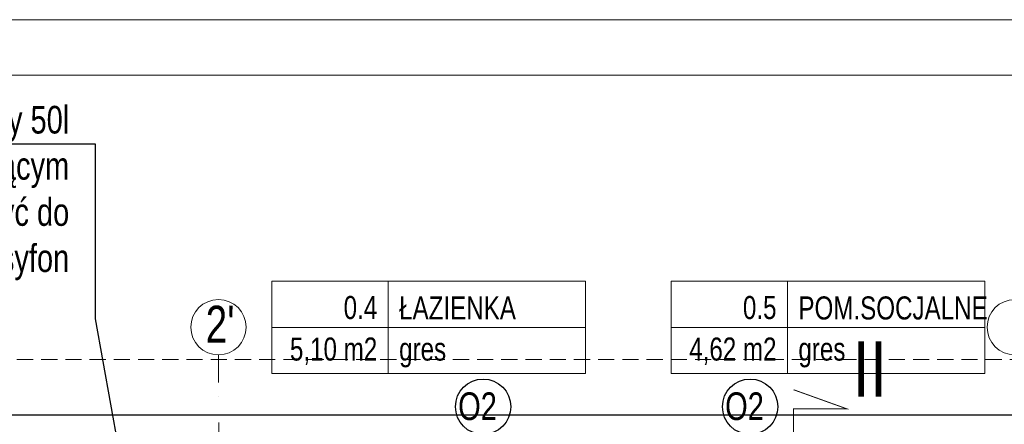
# Model space of a CAD drawing. Header units: inches. Extents: x 67073 to 287261, y -76160 to 48412.
# Tile 15 of 117: x 79051 to 79585, y -41136 to -40917. Entities that reach past the tile are written whole.
import ezdxf
from ezdxf.lldxf.tags import DXFTag

# ---------------------------------------------------------------- set-up
doc = ezdxf.new("R2010")
doc.units = ezdxf.units.IN
doc.header["$MEASUREMENT"] = 0
doc.linetypes.add('DASHDOT', pattern=[1, 0.5, -0.25, 0, -0.25])
doc.linetypes.add('HIDDEN', pattern=[0.375, 0.25, -0.125])
for name, color, linetype, lineweight in [('## 05 PODGRZEWACZ', 1, 'SOLID', 30), ('p-- linia przekroju I-AB', 116, 'Continuous', 40), ('p--dach', 2, 'Continuous', 30), ('p--opisy pomieszczeń', 31, 'Continuous', 0), ('p--osie konstr', 1, 'DASHDOT', 15), ('p--osie konstr.-NR', 1, 'DASHDOT', 15)]:
    doc.layers.add(name, color=color, linetype=linetype, lineweight=lineweight)
doc.layers.add('p--obrzeże bet.', color=252, linetype='Continuous')
doc.layers.add('p--opis okna', color=181, linetype='Continuous')
doc.styles.add('1-50', font='arial.ttf', dxfattribs={"width": 0.75, "height": 12.5})
doc.styles.get("Standard").update_dxf_attribs({"font": 'ARIAL.TTF', "width": 0.75})
tags = doc.linetypes.add('SOLID', pattern=[10, 10, 0]).pattern_tags.tags
tags[6:7] = [DXFTag(74, 4), DXFTag(75, 0), DXFTag(340, '0'), DXFTag(46, 0.0), DXFTag(50, 0.0), DXFTag(44, 0.0), DXFTag(45, 0.0)]
tags[4:5] = [DXFTag(74, 4), DXFTag(75, 0), DXFTag(340, '0'), DXFTag(46, 0.0), DXFTag(50, 0.0), DXFTag(44, 0.0), DXFTag(45, 0.0)]

msp = doc.modelspace()

# ---------------------------------------------------------------- linework, layer by layer
at = {"layer": '## 05 PODGRZEWACZ', "color": 1, "linetype": 'ByBlock', "lineweight": -2}
for p, q in [((78773.317, -40984.518), (79091.856, -40984.518)), ((79091.856, -40984.518), (79091.856, -41079.346)), ((79091.856, -41079.346), (79119.986, -41236.568, 0))]:
    msp.add_line(p, q, dxfattribs=at)
at = {"linetype": 'Continuous', "lineweight": 18}
for points in [[(78491.17, -42402.179), (80591.17, -42402.179), (80591.17, -40917.179), (78491.17, -40917.179)], [(78651.798, -42372.179), (80561.17, -42372.179), (80561.17, -40947.179), (78651.798, -40947.179)]]:
    msp.add_lwpolyline(points, close=True, dxfattribs=at)
at = {"layer": 'p-- linia przekroju I-AB', "color": 0, "const_width": 0.5}
msp.add_lwpolyline([(79470.278, -41168.156), (79470.278, -41128.145), (79499.305, -41128.145), (79470.278, -41117.734)], dxfattribs=at)
at = {"layer": 'p--dach', "color": 0, "linetype": 'HIDDEN', "lineweight": 20, "ltscale": 35}
msp.add_lwpolyline([(78734.392, -41101.444), (80014.392, -41101.444), (80014.392, -41945.844), (78734.392, -41945.844)], close=True, dxfattribs=at)
at = {"layer": 'p--obrzeże bet.', "color": 0, "linetype": 'Continuous', "ltscale": 35}
msp.add_lwpolyline([(79570.992, -41915.844), (80024.392, -41915.844), (80024.392, -41131.444), (78724.392, -41131.444), (78724.392, -41921.844), (79177.792, -41921.844)], dxfattribs=at)
at = {"layer": 'p--opis okna', "color": 0}
for centre in [(79302.042, -41126.963), (79446.742, -41126.963)]:
    msp.add_circle(centre, 15, dxfattribs=at)
at = {"layer": 'p--opisy pomieszczeń', "color": 0}
for p, q in [((79250.575, -41058.963), (79250.575, -41108.963)), ((79466.975, -41058.963), (79466.975, -41108.963)), ((79357.575, -41083.963), (79187.575, -41083.963)), ((79573.975, -41083.963), (79403.975, -41083.963))]:
    msp.add_line(p, q, dxfattribs=at)
for points in [[(79187.575, -41108.963), (79357.575, -41108.963), (79357.575, -41058.963), (79187.575, -41058.963)], [(79403.975, -41108.963), (79573.975, -41108.963), (79573.975, -41058.963), (79403.975, -41058.963)]]:
    msp.add_lwpolyline(points, close=True, dxfattribs=at)
at = {"layer": 'p--osie konstr', "color": 0, "linetype": 'DASHDOT', "ltscale": 35}
msp.add_line((79158.842, -41714.644), (79158.842, -41131.444), dxfattribs=at)
at = {"layer": 'p--osie konstr.-NR', "color": 0, "linetype": 'DASHDOT', "ltscale": 30}
msp.add_line((79158.592, -41098.845), (79158.592, -41123.845), dxfattribs=at)
at = {"layer": 'p--osie konstr.-NR', "color": 0, "linetype": 'Continuous', "ltscale": 35}
for centre in [(79158.592, -41083.845), (79590.192, -41083.845)]:
    msp.add_circle(centre, 15, dxfattribs=at)

# ---------------------------------------------------------------- texts
at = {"layer": '## 05 PODGRZEWACZ', "lineweight": 15, "char_height": 15, "attachment_point": 3}
for s, insert, width in [('Podgrzewacz wody użytkowej wiszący 50l\\Pz wbudowanym zaworem mieszającym\\Podpływ z zaworu bezpieczeństwa podłączyć do kanalizacji poprzez syfon', (79077.71, -40963.891, 0), 327.96965), ('Rekuperator z wymiennikiem obrotowym\\PPrzepływ powietrza obl.180m³/h/ \\PQmax.288m³/h', (79949.256, -41000.737), 406.60563)]:
    msp.add_mtext(s, dxfattribs=dict(at, insert=insert, width=width))
at = {"layer": 'p-- linia przekroju I-AB', "color": 0, "insert": (79502.291, -41121.561), "char_height": 30, "width": 72.0009, "attachment_point": 7}
msp.add_mtext('{\\W0.8;II}', dxfattribs=at)
at = {"layer": 'p--opis okna', "color": 0, "char_height": 15, "width": 74.01038, "attachment_point": 9, "style": '1-50'}
for insert in [(79309.475, -41134.38), (79454.175, -41134.38)]:
    msp.add_mtext('O2', dxfattribs=dict(at, insert=insert))
at = {"layer": 'p--opisy pomieszczeń', "color": 0, "char_height": 12.5, "style": '1-50'}
for s, insert, width, attachment_point in [('0.4', (79244.643, -41066.936), 98, 3), ('ŁAZIENKA', (79256.506, -41067.171), 106.86476, 1), ('0.5', (79461.043, -41066.936), 98, 3), ('POM.SOCJALNE', (79472.906, -41067.171), 106.86476, 1), ('5,10 m2', (79244.643, -41089.438), 98, 3), ('4,62 m2', (79461.043, -41089.438), 98, 3), ('gres', (79256.506, -41089.438), 100, 1), ('gres', (79472.906, -41089.438), 100, 1)]:
    msp.add_mtext(s, dxfattribs=dict(at, insert=insert, width=width, attachment_point=attachment_point))
at = {"layer": 'p--osie konstr.-NR', "color": 0, "linetype": 'Continuous', "ltscale": 35, "insert": (79151.67, -41092.212), "char_height": 20, "width": 63.5564, "attachment_point": 7}
msp.add_mtext("2'", dxfattribs=at)

doc.saveas('drawing.dxf')
